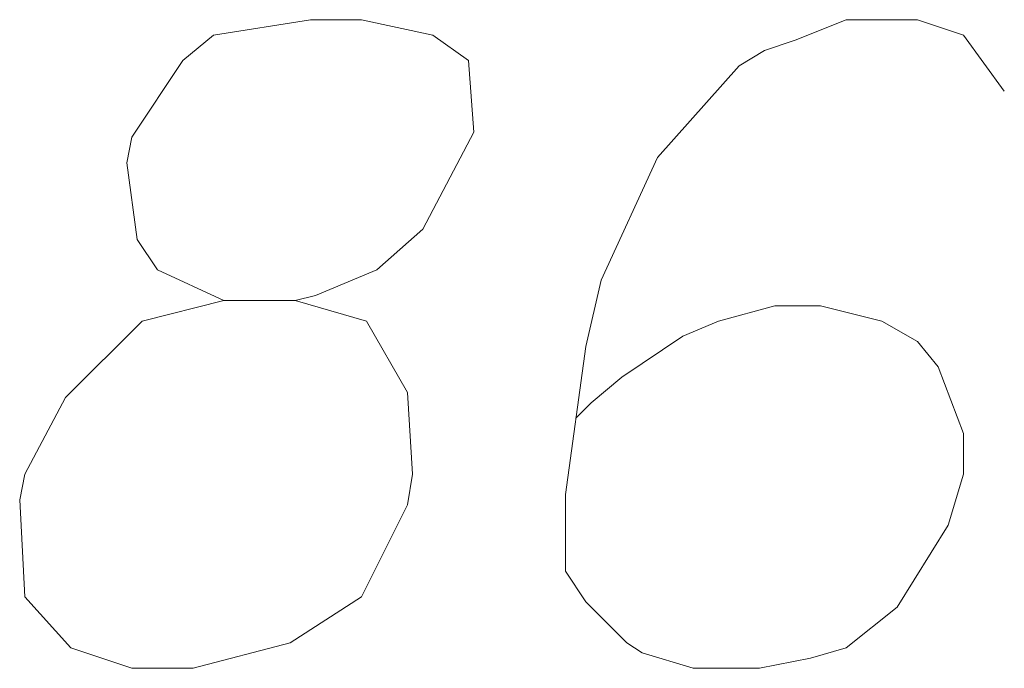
# Model space of a CAD drawing. Header units: metres. Extents: x 5555129 to 5556676, y 5635595 to 5636517.
# Tile 242 of 256: x 5556434.42 to 5556436.32, y 5636142.27 to 5636143.52. Entities that reach past the tile are written whole.
import ezdxf

# ---------------------------------------------------------------- set-up
doc = ezdxf.new("R2010")
doc.units = ezdxf.units.M
doc.header["$MEASUREMENT"] = 0
doc.layers.add('GESDZI_O', color=7, linetype='Continuous', lineweight=18, true_color=0x0a0909)

msp = doc.modelspace()

# ---------------------------------------------------------------- linework, layer by layer
at = {"layer": 'GESDZI_O', "color": 96, "linetype": 'Continuous', "lineweight": 18, "flags": 128}
for points in [[(5556434.81575, 5636142.9797), (5556434.95354, 5636142.9797), (5556434.99291, 5636142.98962), (5556435.11101, 5636143.03875), (5556435.19966, 5636143.11749), (5556435.29808, 5636143.30456), (5556435.28816, 5636143.44235), (5556435.21935, 5636143.49148), (5556435.08156, 5636143.52108), (5556434.98314, 5636143.52108), (5556434.79607, 5636143.49148), (5556434.73702, 5636143.44235), (5556434.6386, 5636143.29464), (5556434.62883, 5636143.24551), (5556434.64851, 5636143.0978), (5556434.68788, 5636143.03875), (5556434.81575, 5636142.9797), (5556434.65828, 5636142.94033), (5556434.51073, 5636142.79278), (5556434.43199, 5636142.64507), (5556434.42207, 5636142.59594), (5556434.43199, 5636142.40887), (5556434.52049, 5636142.31045), (5556434.6386, 5636142.27108), (5556434.7567, 5636142.27108), (5556434.94377, 5636142.32037), (5556435.08156, 5636142.40887), (5556435.17006, 5636142.58602), (5556435.17998, 5636142.64507), (5556435.17006, 5636142.80255), (5556435.09132, 5636142.94033), (5556434.95354, 5636142.9797)], [(5556436.32149, 5636143.38329), (5556436.24275, 5636143.49148), (5556436.15425, 5636143.52108), (5556436.01647, 5636143.52108), (5556435.91805, 5636143.48171), (5556435.85899, 5636143.46203), (5556435.80971, 5636143.43243), (5556435.65224, 5636143.25527), (5556435.54405, 5636143.01907), (5556435.51445, 5636142.8912), (5556435.47508, 5636142.60571), (5556435.47508, 5636142.45815), (5556435.51445, 5636142.3991), (5556435.59319, 5636142.32037), (5556435.62279, 5636142.30068), (5556435.72121, 5636142.27108), (5556435.84908, 5636142.27108), (5556435.9475, 5636142.29077), (5556436.01647, 5636142.31045), (5556436.11488, 5636142.38918), (5556436.2133, 5636142.54666), (5556436.24275, 5636142.64507), (5556436.24275, 5636142.72381), (5556436.19362, 5636142.85183), (5556436.15425, 5636142.90096), (5556436.08528, 5636142.94033), (5556435.96718, 5636142.96993), (5556435.87868, 5636142.96993), (5556435.77034, 5636142.94033), (5556435.70152, 5636142.91088), (5556435.58342, 5636142.83215), (5556435.52437, 5636142.78286), (5556435.49477, 5636142.75341)]]:
    msp.add_lwpolyline(points, dxfattribs=at)

doc.saveas('drawing.dxf')
